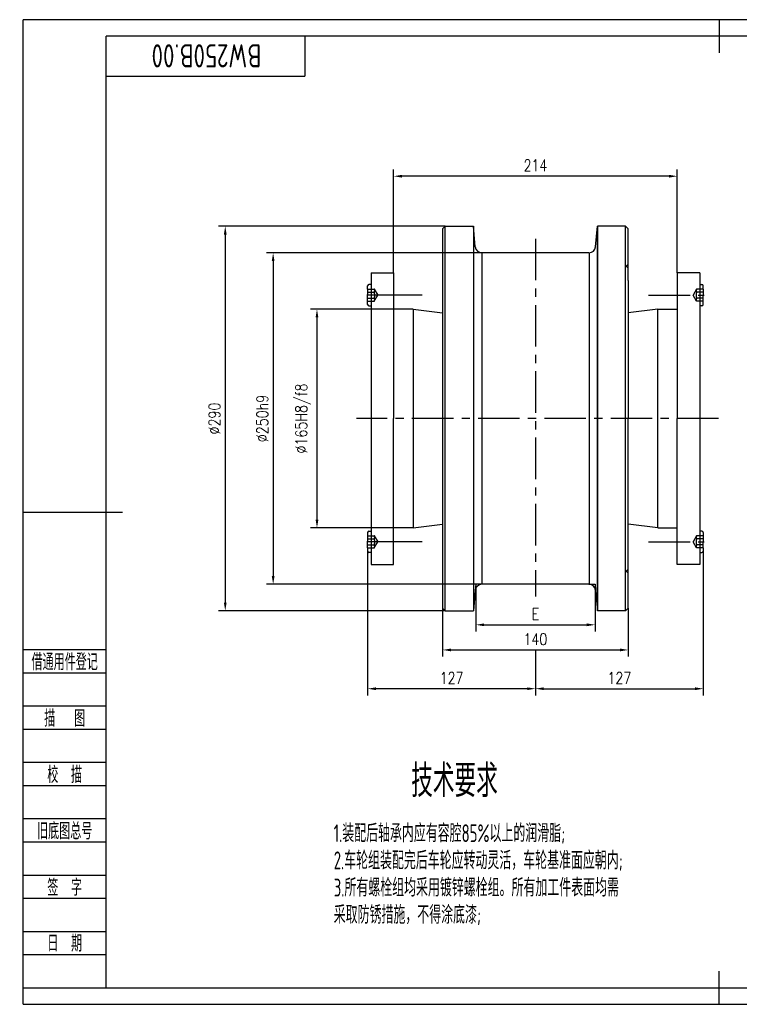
# Model space of a CAD drawing. Header units: millimetres. Extents: x -65 to 988, y -12 to 730.
# Tile 1 of 9: x -65 to 478, y -12 to 730. Entities that reach past the tile are written whole.
import ezdxf
from ezdxf.enums import TextEntityAlignment as Align

# ---------------------------------------------------------------- set-up
doc = ezdxf.new("R2010")
doc.units = ezdxf.units.MM
doc.header["$LTSCALE"] = 25
for name, pattern in [('CENTER', [2, 1.25, -0.25, 0.25, -0.25]), ('DASHED', [0.75, 0.5, -0.25]), ('PHANTOM', [2.5, 1.25, -0.25, 0.25, -0.25, 0.25, -0.25])]:
    doc.linetypes.add(name, pattern=pattern)
for name, color, linetype in [('1轮廓实线层', 7, 'Continuous'), ('2细线层', 4, 'Continuous'), ('3中心线层', 1, 'CENTER'), ('4虚线层', 6, 'DASHED'), ('6文字层', 3, 'Continuous'), ('9双点划线层', 6, 'PHANTOM'), ('图框层', 7, 'Continuous')]:
    doc.layers.add(name, color=color, linetype=linetype)
doc.styles.add('PC_TEXTSTYLE', font='isocp.shx', dxfattribs={"width": 0.8, "bigfont": 'hzfs.shx'})
doc.styles.add('TH_GBDIM', font='romans.shx', dxfattribs={"width": 0.8, "bigfont": 'gbcbig.shx'})
doc.dimstyles.new('TH_GBDIM', dxfattribs={"dimscale": 2.5, "dimtxt": 3.5, "dimasz": 2.5, "dimexe": 2, "dimexo": 0, "dimgap": 1.5, "dimtad": 1, "dimdec": 0, "dimzin": 0, "dimdsep": 46, "dimtxsty": 'TH_GBDIM', "dimcen": 2.5, "dimclrd": 130, "dimclre": 130, "dimclrt": 3, "dimadec": 0, "dimazin": 0, "dimtfac": 0.714286, "dimtdec": 0, "dimtmove": 0, "dimatfit": 3, "dimfxl": 1, "dimtzin": 0, "dimlwd": -1, "dimlwe": -1, "dimarcsym": 0})

# ---------------------------------------------------------------- blocks, each defined once
blk = doc.blocks.new('*D9')
at = {"layer": '1轮廓实线层', "color": 130}
for p, q in [((216.96, 511.73), (154.12, 511.73)), ((159.12, 505.48), (159.12, 352.98)), ((216.96, 346.73), (154.12, 346.73))]:
    blk.add_line(p, q, dxfattribs=at)
for points in [[(158.08, 505.48), (160.17, 505.48), (159.12, 511.73)], [(158.08, 352.98), (160.17, 352.98), (159.12, 346.73)]]:
    blk.add_solid(points, dxfattribs=at)
at = {"layer": 'Defpoints', "color": 0}
for p in [(216.96, 511.73), (159.12, 346.73), (216.96, 346.73)]:
    blk.add_point(p, dxfattribs=at)
at = {"layer": '1轮廓实线层', "color": 3, "insert": (148.71, 429.23), "char_height": 8.75, "attachment_point": 5, "rotation": 90, "style": 'TH_GBDIM'}
blk.add_mtext('{%%c165}{}{H8/f8}', dxfattribs=at)
blk = doc.blocks.new('*D10')
at = {"layer": '1轮廓实线层', "color": 130}
for p, q in [((283.51, 554.23), (121.05, 554.23)), ((126.05, 547.98), (126.05, 310.48)), ((278.93, 304.23), (121.05, 304.23))]:
    blk.add_line(p, q, dxfattribs=at)
for points in [[(125.01, 547.98), (127.09, 547.98), (126.05, 554.23)], [(125.01, 310.48), (127.09, 310.48), (126.05, 304.23)]]:
    blk.add_solid(points, dxfattribs=at)
at = {"layer": 'Defpoints', "color": 0}
for p in [(283.51, 554.23), (126.05, 304.23), (278.93, 304.23)]:
    blk.add_point(p, dxfattribs=at)
at = {"layer": '1轮廓实线层', "color": 3, "insert": (117.92, 429.23), "char_height": 8.75, "attachment_point": 5, "rotation": 90, "style": 'TH_GBDIM'}
blk.add_mtext('{%%c250}{}{h9}', dxfattribs=at)
blk = doc.blocks.new('*D11')
at = {"layer": '1轮廓实线层', "color": 130}
for p, q in [((255.93, 574.23), (84.9, 574.23)), ((89.9, 567.98), (89.9, 290.48)), ((255.93, 284.23), (84.9, 284.23))]:
    blk.add_line(p, q, dxfattribs=at)
for points in [[(88.86, 567.98), (90.95, 567.98), (89.9, 574.23)], [(88.86, 290.48), (90.95, 290.48), (89.9, 284.23)]]:
    blk.add_solid(points, dxfattribs=at)
at = {"layer": 'Defpoints', "color": 0}
for p in [(255.93, 574.23), (89.9, 284.23), (255.93, 284.23)]:
    blk.add_point(p, dxfattribs=at)
at = {"layer": '1轮廓实线层', "color": 3, "insert": (81.78, 429.23), "char_height": 8.75, "attachment_point": 5, "rotation": 90, "style": 'TH_GBDIM'}
blk.add_mtext('{%%c290}{}{}', dxfattribs=at)
blk = doc.blocks.new('*D12')
at = {"layer": '1轮廓实线层', "color": 130}
for p, q in [((278.93, 304.23), (278.93, 268.68)), ((368.93, 304.23), (368.93, 268.68)), ((285.18, 273.68), (362.68, 273.68))]:
    blk.add_line(p, q, dxfattribs=at)
for points in [[(285.18, 274.72), (285.18, 272.63), (278.93, 273.68)], [(362.68, 274.72), (362.68, 272.63), (368.93, 273.68)]]:
    blk.add_solid(points, dxfattribs=at)
at = {"layer": 'Defpoints', "color": 0}
for p in [(278.93, 304.23), (368.93, 304.23), (368.93, 273.68)]:
    blk.add_point(p, dxfattribs=at)
at = {"layer": '1轮廓实线层', "color": 3, "insert": (323.93, 281.8), "char_height": 8.75, "attachment_point": 5, "style": 'TH_GBDIM'}
blk.add_mtext('{E}{}{}', dxfattribs=at)
blk = doc.blocks.new('*D13')
at = {"layer": '1轮廓实线层', "color": 130}
for p, q in [((253.93, 286.23), (253.93, 249.72)), ((393.93, 286.23), (393.93, 249.72)), ((260.18, 254.72), (387.68, 254.72))]:
    blk.add_line(p, q, dxfattribs=at)
for points in [[(260.18, 255.77), (260.18, 253.68), (253.93, 254.72)], [(387.68, 255.77), (387.68, 253.68), (393.93, 254.72)]]:
    blk.add_solid(points, dxfattribs=at)
at = {"layer": 'Defpoints', "color": 0}
for p in [(253.93, 286.23), (393.93, 286.23), (393.93, 254.72)]:
    blk.add_point(p, dxfattribs=at)
at = {"layer": '1轮廓实线层', "color": 3, "insert": (323.93, 262.85), "char_height": 8.75, "attachment_point": 5, "style": 'TH_GBDIM'}
blk.add_mtext('140', dxfattribs=at)
blk = doc.blocks.new('*D14')
at = {"layer": '1轮廓实线层', "color": 130}
for p, q in [((197.36, 329.23), (197.36, 220.49)), ((323.96, 254.72), (323.96, 220.49)), ((317.71, 225.49), (203.61, 225.49))]:
    blk.add_line(p, q, dxfattribs=at)
for points in [[(203.61, 226.53), (203.61, 224.45), (197.36, 225.49)], [(317.71, 226.53), (317.71, 224.45), (323.96, 225.49)]]:
    blk.add_solid(points, dxfattribs=at)
at = {"layer": 'Defpoints', "color": 0}
for p in [(197.36, 329.23), (323.96, 254.72), (197.36, 225.49)]:
    blk.add_point(p, dxfattribs=at)
at = {"layer": '1轮廓实线层', "color": 3, "insert": (260.66, 233.61), "char_height": 8.75, "attachment_point": 5, "style": 'TH_GBDIM'}
blk.add_mtext('127', dxfattribs=at)
blk = doc.blocks.new('*D15')
at = {"layer": '1轮廓实线层', "color": 130}
for p, q in [((216.96, 539.23), (216.96, 616.96)), ((430.96, 539.23), (430.96, 616.96)), ((424.71, 611.96), (223.21, 611.96))]:
    blk.add_line(p, q, dxfattribs=at)
for points in [[(223.21, 613), (223.21, 610.92), (216.96, 611.96)], [(424.71, 613), (424.71, 610.92), (430.96, 611.96)]]:
    blk.add_solid(points, dxfattribs=at)
at = {"layer": 'Defpoints', "color": 0}
for p in [(216.96, 611.96), (216.96, 539.23), (430.96, 539.23)]:
    blk.add_point(p, dxfattribs=at)
at = {"layer": '1轮廓实线层', "color": 3, "insert": (323.96, 620.09), "char_height": 8.75, "attachment_point": 5, "style": 'TH_GBDIM'}
blk.add_mtext('214', dxfattribs=at)
blk = doc.blocks.new('*D17')
at = {"color": 130}
for p, q in [((450.56, 329.23), (450.56, 220.49)), ((323.96, 254.72), (323.96, 220.49)), ((330.21, 225.49), (444.31, 225.49))]:
    blk.add_line(p, q, dxfattribs=at)
for points in [[(330.21, 226.53), (330.21, 224.45), (323.96, 225.49)], [(444.31, 226.53), (444.31, 224.45), (450.56, 225.49)]]:
    blk.add_solid(points, dxfattribs=at)
at = {"layer": 'Defpoints', "color": 0}
for p in [(450.56, 329.23), (323.96, 254.72), (450.56, 225.49)]:
    blk.add_point(p, dxfattribs=at)
at = {"color": 3, "insert": (387.26, 233.61), "char_height": 8.75, "attachment_point": 5, "style": 'TH_GBDIM'}
blk.add_mtext('127', dxfattribs=at)
blk = doc.blocks.new('PC_FJL_BLOCK')
at = {"layer": '2细线层'}
for p, q in [((-25, 102), (0, 102)), ((-25, 95), (0, 95)), ((-25, 85), (0, 85)), ((-25, 78), (0, 78)), ((-25, 68), (0, 68)), ((-25, 61), (0, 61)), ((-25, 51), (0, 51)), ((-25, 44), (0, 44)), ((-25, 34), (0, 34)), ((-25, 27), (0, 27)), ((-25, 17), (0, 17)), ((-25, 10), (0, 10)), ((-25, 0), (0, 0))]:
    blk.add_line(p, q, dxfattribs=at)
at = {"layer": '6文字层', "color": 3, "style": 'PC_TEXTSTYLE'}
for s, width, p in [('借通用件登记', 0.667, (-12.5, 98.5)), ('描   图', 0.6667, (-12.5, 81.5)), ('校  描', 0.667, (-12.5, 64.5)), ('旧底图总号', 0.667, (-12.5, 47.5)), ('签  字', 0.667, (-12.5, 30.5)), ('日  期', 0.667, (-12.49, 13.6))]:
    blk.add_text(s, height=5, dxfattribs=dict(at, width=width)).set_placement(p, align=Align.MIDDLE)
at = {"layer": '6文字层', "style": 'PC_TEXTSTYLE'}
for tag, width, p, p2 in [('借通用件登记', 0.671328, (-23.44, 86.36), (-1.25, 86.36)), ('描图', 2.120922, (-23.44, 69.36), (-1.25, 69.36)), ('校图', 2.149976, (-23.75, 52.06), (-1.25, 52.06)), ('旧底图总号', 0.761452, (-22.84, 35.67), (-1.86, 35.67)), ('签字', 2.026939, (-23.14, 18.37), (-1.56, 18.37)), ('日期', 1.89999, (-22.84, 1.37), (-2.17, 1.37))]:
    blk.add_attdef(tag, text='', height=5, dxfattribs=dict(at, width=width)).set_placement(p, p2, align=Align.FIT)
blk = doc.blocks.new('PC_TYDH_BLOCK')
at = {"layer": '2细线层', "linetype": 'Continuous'}
for p in [(60, 0), (0, -12)]:
    blk.add_line(p, (60, -12), dxfattribs=at)
at = {"layer": '6文字层', "style": 'PC_TEXTSTYLE', "width": 1.815486}
blk.add_attdef('图样代号', text='', height=7, rotation=180, dxfattribs=at).set_placement((58.24, -2.4), (2.35, -2.4), align=Align.FIT)

msp = doc.modelspace()

# ---------------------------------------------------------------- linework, layer by layer
for p, q in [((255.93, 574.23), (253.93, 572.23)), ((253.93, 572.23), (253.93, 429.23)), ((255.93, 574.23), (277.18, 574.23)), ((255.93, 284.23), (255.93, 574.23)), ((278.53, 558.8), (277.18, 574.23)), ((277.18, 574.23), (277.18, 284.23)), ((369.32, 558.8), (370.68, 574.23)), ((391.93, 574.23), (370.68, 574.23)), ((370.68, 284.23), (370.68, 574.23)), ((370.74, 574.23), (370.74, 284.23)), ((391.93, 574.23), (393.93, 572.23)), ((391.99, 284.23), (391.99, 574.23)), ((393.93, 533.38), (393.93, 572.23)), ((364.34, 554.23), (283.51, 554.23)), ((283.51, 554.23), (283.51, 304.23)), ((364.41, 554.23), (364.41, 304.23)), ((199.96, 539.23), (216.96, 539.23)), ((199.96, 539.23), (199.96, 319.23)), ((216.96, 539.23), (216.96, 429.23)), ((447.96, 539.23), (430.96, 539.23)), ((430.96, 539.23), (430.96, 429.23)), ((447.96, 539.23), (447.96, 429.23)), ((216.96, 517.23), (216.96, 511.73)), ((231.57, 511.73), (216.96, 511.73)), ((231.57, 511.73), (253.93, 508.87)), ((231.57, 511.73), (231.57, 346.73)), ((416.34, 511.73), (393.93, 508.86)), ((416.34, 511.73), (430.96, 511.73)), ((416.34, 346.73), (416.34, 511.73)), ((216.96, 319.23), (216.96, 429.23)), ((253.93, 429.23), (253.93, 286.23)), ((393.93, 286.23), (393.93, 429.23)), ((430.96, 319.23), (430.96, 429.23)), ((447.96, 429.23), (447.96, 319.23)), ((231.57, 346.73), (253.93, 349.6)), ((416.34, 346.73), (393.93, 349.61)), ((231.57, 346.73), (216.96, 346.73)), ((416.34, 346.73), (430.96, 346.73)), ((199.96, 319.23), (216.96, 319.23)), ((447.96, 319.23), (430.96, 319.23)), ((278.53, 299.67), (277.18, 284.23)), ((364.34, 304.23), (283.51, 304.23)), ((369.32, 299.67), (370.68, 284.23)), ((255.93, 284.23), (253.93, 286.23)), ((255.93, 284.23), (277.18, 284.23)), ((391.93, 284.23), (370.68, 284.23)), ((391.93, 284.23), (393.93, 286.23))]:
    msp.add_line(p, q)
for centre, start, end in [((283.51, 559.23), 185, 270), ((364.34, 559.23), 270, 355), ((283.51, 299.23), 90, 175), ((364.34, 299.23), 5, 90)]:
    msp.add_arc(centre, 5, start, end)
at = {"layer": '1轮廓实线层'}
for p, q in [((462.5, 730), (462.5, 705)), ((197.36, 526.81), (197.36, 529.23)), ((199.96, 530.23), (198.36, 530.23)), ((393.93, 533.38), (393.93, 429.23)), ((447.96, 530.23), (449.56, 530.23)), ((450.56, 526.81), (450.56, 529.23)), ((197.36, 526.81), (197.36, 522.23)), ((197.36, 515.23), (197.36, 522.23)), ((450.56, 526.81), (450.56, 522.23)), ((450.56, 515.23), (450.56, 522.23)), ((198.36, 514.23), (199.96, 514.23)), ((449.56, 514.23), (447.96, 514.23)), ((-62.5, 358.75), (12.5, 358.75)), ((197.36, 343.23), (197.36, 336.23)), ((198.36, 344.23), (199.96, 344.23)), ((449.56, 344.23), (447.96, 344.23)), ((450.56, 343.23), (450.56, 336.23)), ((197.36, 331.66), (197.36, 336.23)), ((450.56, 331.66), (450.56, 336.23)), ((197.36, 331.66), (197.36, 329.23)), ((199.96, 328.23), (198.36, 328.23)), ((447.96, 328.23), (449.56, 328.23)), ((450.56, 331.66), (450.56, 329.23)), ((462.5, -12.5), (462.5, 12.5))]:
    msp.add_line(p, q, dxfattribs=at)
for centre, start, end in [((198.36, 529.23), 90, 180), ((449.56, 529.23), 0, 90), ((198.36, 515.23), 180, 270), ((449.56, 515.23), 270, 0), ((198.36, 343.23), 90, 180), ((449.56, 343.23), 360, 90), ((198.36, 329.23), 180, 270), ((449.56, 329.23), 270, 360)]:
    msp.add_arc(centre, 1, start, end, dxfattribs=at)
at = {"layer": '2细线层'}
for p, q in [((-62.5, -12.5), (-62.5, 730)), ((987.5, 730), (-62.5, 730)), ((278.93, 304.23), (278.53, 299.67)), ((283.51, 304.23), (278.93, 304.23)), ((364.34, 304.23), (368.93, 304.23)), ((368.93, 304.23), (369.32, 299.67)), ((-62.5, -12.5), (987.5, -12.5))]:
    msp.add_line(p, q, dxfattribs=at)
at = {"layer": '3中心线层'}
for p, q in [((323.96, 564.83), (323.96, 295.06)), ((221.21, 522.23), (196.76, 522.23)), ((238.59, 522.23), (196.76, 522.23)), ((409.33, 522.23), (451.15, 522.23)), ((462.04, 429.23), (188.87, 429.23)), ((221.21, 336.23), (196.76, 336.23)), ((238.59, 336.23), (196.76, 336.23)), ((409.33, 336.23), (451.15, 336.23))]:
    msp.add_line(p, q, dxfattribs=at)
at = {"layer": '4虚线层'}
for p, q in [((197.36, 526.81), (202.36, 526.81)), ((197.36, 524.52), (202.36, 524.52)), ((197.36, 519.95), (202.36, 519.95)), ((202.36, 526.81), (205, 522.23)), ((202.36, 517.66), (205, 522.23)), ((445.56, 526.81), (442.92, 522.23)), ((445.56, 517.66), (442.92, 522.23)), ((450.56, 526.81), (445.56, 526.81)), ((450.56, 524.52), (445.56, 524.52)), ((450.56, 519.95), (445.56, 519.95)), ((197.36, 517.66), (202.36, 517.66)), ((450.56, 517.66), (445.56, 517.66)), ((197.36, 340.81), (202.36, 340.81)), ((197.36, 338.52), (202.36, 338.52)), ((202.36, 340.81), (205, 336.23)), ((202.36, 331.66), (205, 336.23)), ((445.56, 340.81), (442.92, 336.23)), ((445.56, 331.66), (442.92, 336.23)), ((450.56, 340.81), (445.56, 340.81)), ((450.56, 338.52), (445.56, 338.52)), ((197.36, 333.95), (202.36, 333.95)), ((197.36, 331.66), (202.36, 331.66)), ((450.56, 333.95), (445.56, 333.95)), ((450.56, 331.66), (445.56, 331.66))]:
    msp.add_line(p, q, dxfattribs=at)
for centre, radius, start, end in [((200.38, 525.66), 2.29, 330, 30), ((195.16, 522.23), 7.55, 342.3603, 17.6397), ((200.38, 518.8), 2.29, 330, 30), ((452.75, 522.23), 7.55, 162.3603, 197.6397), ((447.54, 525.66), 2.29, 150, 210), ((447.54, 518.8), 2.29, 150, 210), ((200.38, 339.66), 2.29, 330, 30), ((195.16, 336.23), 7.55, 342.3603, 17.6397), ((452.75, 336.23), 7.55, 162.3603, 197.6397), ((447.54, 339.66), 2.29, 150, 210), ((200.38, 332.8), 2.29, 330, 30), ((447.54, 332.8), 2.29, 150, 210)]:
    msp.add_arc(centre, radius, start, end, dxfattribs=at)
at = {"layer": '9双点划线层'}
for p, q in [((393.93, 545.73), (392.43, 544.23)), ((393.93, 542.73), (392.43, 544.23)), ((393.93, 315.73), (392.43, 314.23)), ((393.93, 312.73), (392.43, 314.23))]:
    msp.add_line(p, q, dxfattribs=at)
at = {"layer": '图框层'}
for p, q in [((0, 0), (0, 717.5)), ((975, 717.5), (0, 717.5)), ((0, 0), (975, 0))]:
    msp.add_line(p, q, dxfattribs=at)

# ---------------------------------------------------------------- block references
ref = msp.add_blockref('PC_TYDH_BLOCK', (0, 717.5), dxfattribs=dict(at, xscale=2.5, yscale=2.5, zscale=2.5))
ref.add_attrib('图样代号', 'BW250B.00', dxfattribs={"layer": '6文字层', "height": 17.5, "rotation": 180, "style": 'PC_TEXTSTYLE', "width": 0.8}).set_placement((75.73, 711.49), align=Align.CENTER)
at = {"layer": '图框层', "xscale": 2.5, "yscale": 2.5, "zscale": 2.5}
msp.add_blockref('PC_FJL_BLOCK', (0, 0), dxfattribs=at)

# ---------------------------------------------------------------- texts
at = {"layer": '6文字层', "style": 'PC_TEXTSTYLE', "width": 0.667}
msp.add_text('技术要求', height=24.5, dxfattribs=at).set_placement((262.89, 168.28), align=Align.TOP_CENTER)
for s, p in [('1.装配后轴承内应有容腔85%以上的润滑脂;', (171.76, 123.28)), ('2.车轮组装配完后车轮应转动灵活，车轮基准面应朝内;', (171.76, 102.78)), ('3.所有螺栓组均采用镀锌螺栓组。所有加工件表面均需', (171.76, 82.28)), ('采取防锈措施，不得涂底漆;', (171.76, 61.78))]:
    msp.add_text(s, height=13.5, dxfattribs=at).set_placement(p, align=Align.TOP_LEFT)

# ---------------------------------------------------------------- dimensions: what is measured, and where the dimension line sits
dim = msp.add_linear_dim(base=(450.56, 225.49), p1=(323.96, 254.72), p2=(450.56, 329.23), dimstyle='TH_GBDIM')
dim.commit()
dim.dimension.update_dxf_attribs({"geometry": '*D17', "text_midpoint": (387.26, 233.61)})
at = {"layer": '1轮廓实线层'}
for base, p1, p2, picture, middle in [((216.96, 611.96), (430.96, 539.23), (216.96, 539.23), '*D15', (323.96, 620.09)), ((197.36, 225.49), (323.96, 254.72), (197.36, 329.23), '*D14', (260.66, 233.61)), ((393.93, 254.72), (253.93, 286.23), (393.93, 286.23), '*D13', (323.93, 262.85))]:
    dim = msp.add_linear_dim(base=base, p1=p1, p2=p2, dimstyle='TH_GBDIM', dxfattribs=at)
    dim.commit()
    dim.dimension.update_dxf_attribs({"geometry": picture, "text_midpoint": middle})
for base, p1, p2, text, picture, middle in [((89.9, 284.23), (255.93, 574.23), (255.93, 284.23), '{%%c<>}{}{}', '*D11', (81.78, 429.23)), ((126.05, 304.23), (283.51, 554.23), (278.93, 304.23), '{%%c<>}{}{h9}', '*D10', (117.92, 429.23)), ((159.12, 346.73), (216.96, 511.73), (216.96, 346.73), '{%%c<>}{}{H8/f8}', '*D9', (148.71, 429.23))]:
    dim = msp.add_linear_dim(base=base, p1=p1, p2=p2, angle=90, text=text, dimstyle='TH_GBDIM', override={"dimgap": 1.5, "dimtad": 1, "dimjust": 0, "dimdec": 0, "dimlfac": 1, "dimse1": 0, "dimse2": 0, "dimsd1": 0, "dimsd2": 0}, dxfattribs=at)
    dim.commit()
    dim.dimension.update_dxf_attribs({"geometry": picture, "text_midpoint": middle})
dim = msp.add_linear_dim(base=(368.93, 273.68), p1=(278.93, 304.23), p2=(368.93, 304.23), text='{E}{}{}', dimstyle='TH_GBDIM', override={"dimgap": 1.5, "dimtad": 1, "dimjust": 0, "dimdec": 0, "dimlfac": 1, "dimse1": 0, "dimse2": 0, "dimsd1": 0, "dimsd2": 0}, dxfattribs=at)
dim.commit()
dim.dimension.update_dxf_attribs({"geometry": '*D12', "text_midpoint": (323.93, 281.8)})

doc.saveas('drawing.dxf')
